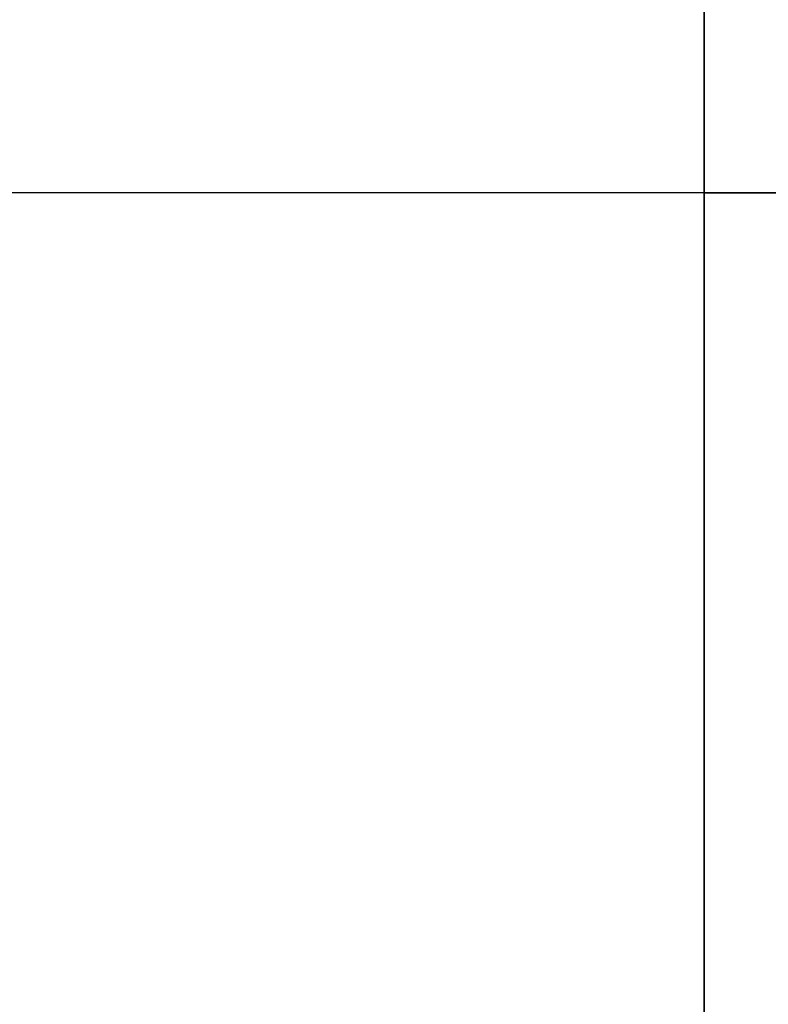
# Model space of a CAD drawing. Header units: millimetres. Extents: x -398 to 387, y -563 to 552.
# Tile 235 of 256: x 346 to 367, y -22 to 5. Entities that reach past the tile are written whole.
import ezdxf

# ---------------------------------------------------------------- set-up
doc = ezdxf.new("R2010")
doc.units = ezdxf.units.MM
doc.layers.add('Livello 01', color=7, linetype='Continuous')

msp = doc.modelspace()

# ---------------------------------------------------------------- linework, layer by layer
at = {"layer": 'Livello 01', "color": 254, "true_color": 0xcad1ee}
for p, q in [((365, -542, 179), (365, 542, 179)), ((387, 0, -164.5), (-358, 0, -164.5)), ((382, 0, -179.5), (-353, 0, -179.5)), ((365, 0, 175.5), (15.5, 0, 175.5)), ((382, 0, 190.5), (51.5, 0, 190.5)), ((365, 0, 175.5), (365, 0, 182.5)), ((365, 0, 182.5), (370, 0, 182.5))]:
    msp.add_line(p, q, dxfattribs=at)
for points in [[(365, 542, 175.5), (365, -542, 175.5)], [(365, -542, 182.5), (365, 542, 182.5)]]:
    msp.add_open_spline(points, degree=1, dxfattribs=at)

doc.saveas('drawing.dxf')
